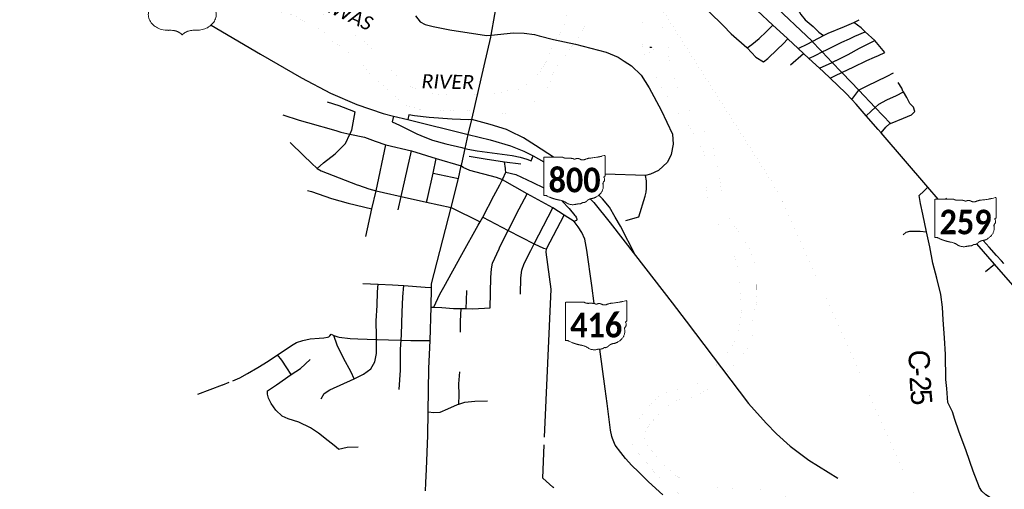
# Model space of a CAD drawing. Header units: feet. Extents: x 2045852 to 2423567, y 671180 to 1091522.
# Tile 69 of 101: x 2254700 to 2268686, y 899903 to 906577. Entities that reach past the tile are written whole.
import ezdxf
from ezdxf.enums import TextEntityAlignment as Align

# ---------------------------------------------------------------- set-up
doc = ezdxf.new("R2010")
doc.units = ezdxf.units.FT
doc.header["$MEASUREMENT"] = 0
doc.linetypes.add('rr2', pattern=[0])
doc.linetypes.add('stream', pattern=[1.4, 0.7, -0.1, 0.1, -0.1, 0.1, -0.1, 0.1, -0.1])
for name, color, linetype in [('GM_X_City_Street', 7, 'Continuous'), ('GM_X_County_Road', 3, 'Continuous'), ('GM_X_County_Road_Text', 3, 'Continuous'), ('GM_X_Interchange_Ramps', 1, 'Continuous'), ('GM_X_Major_River', 5, 'stream'), ('GM_X_Major_River_Text', 5, 'Continuous'), ('GM_X_Rail_Line', 7, 'rr2'), ('GM_X_State_Location', 7, 'Continuous'), ('GM_X_State_Route', 1, 'Continuous'), ('GM_X_State_Shield', 7, 'Continuous'), ('GM_X_US_Route', 1, 'Continuous'), ('GM_X_US_Shield', 7, 'Continuous')]:
    doc.layers.add(name, color=color, linetype=linetype)
doc.styles.add('Slanted-Normal', font='calibrii.ttf', dxfattribs={"height": 0.14})
doc.styles.add('Straight-Normal LS 1.00', font='calibrib.ttf', dxfattribs={"height": 0.14})
doc.styles.add('Style-font30', font='font30.shx')

msp = doc.modelspace()

# ---------------------------------------------------------------- linework, layer by layer
at = {"layer": 'GM_X_City_Street', "flags": 128}
for points in [[(2266077, 906143), (2265958, 906268), (2265955, 906271), (2265386, 906810), (2264963, 907211), (2264710, 907451)], [(2263573, 907052), (2263610, 907022), (2263832, 906899), (2263951, 906837), (2263999, 906823), (2264105, 906791), (2264219, 906785), (2264314, 906777), (2264382, 906761), (2264483, 906697), (2264496, 906689), (2264691, 906493), (2264806, 906378), (2265027, 906180), (2265032, 906175), (2265158, 906045), (2265266, 905977)], [(2265650, 906938), (2265717, 906791), (2265794, 906652), (2265856, 906573), (2265972, 906478), (2266050, 906399), (2266118, 906351)], [(2260323, 906634), (2260391, 906545), (2260458, 906508), (2260575, 906479), (2260812, 906432), (2261329, 906352), (2261397, 906355)], [(2265757, 906169), (2265897, 906236), (2265958, 906268), (2266058, 906320), (2266118, 906351), (2266183, 906384), (2266417, 906480), (2266550, 906537), (2266624, 906573)], [(2265032, 906175), (2265098, 906224), (2265206, 906312), (2265304, 906405), (2265399, 906500)], [(2266989, 906112), (2266944, 906167), (2266848, 906279), (2266710, 906406), (2266652, 906459), (2266550, 906537)], [(2261397, 906355), (2261716, 906391), (2261864, 906385), (2262015, 906365), (2262078, 906349)], [(2262078, 906349), (2262284, 906297), (2262593, 906229), (2263029, 906116), (2263201, 906044), (2263286, 905988)], [(2265266, 905977), (2265325, 906025), (2265462, 906152), (2265543, 906236), (2265611, 906304)], [(2265910, 906027), (2266009, 906074), (2266100, 906119), (2266170, 906154), (2266378, 906259), (2266485, 906306)], [(2266485, 906306), (2266486, 906307), (2266563, 906341), (2266710, 906406)], [(2266371, 905835), (2266242, 905971), (2266100, 906119), (2266077, 906143)], [(2266295, 905997), (2266297, 905998), (2266469, 906084), (2266630, 906172), (2266848, 906279)], [(2265650, 905934), (2265834, 906098)], [(2266211, 905744), (2266288, 905786), (2266378, 905828), (2266388, 905832), (2266538, 905904), (2266733, 905996), (2266844, 906043), (2266898, 906068), (2266989, 906112)], [(2263286, 905988), (2263390, 905919), (2263528, 905787), (2263642, 905610), (2263810, 905289), (2263971, 904949), (2263984, 904808), (2263954, 904660), (2263901, 904551), (2263773, 904433), (2263661, 904381), (2263588, 904365), (2263016, 904384)], [(2266062, 905886), (2266242, 905971), (2266256, 905977), (2266295, 905997)], [(2267069, 905103), (2266854, 905329), (2266620, 905574), (2266386, 905819), (2266378, 905828), (2266371, 905835)], [(2266518, 905444), (2266563, 905502), (2266620, 905574), (2266626, 905581), (2266737, 905636), (2267022, 905774), (2267110, 905822)], [(2267417, 905271), (2267397, 905332), (2267346, 905387), (2267300, 905472), (2267252, 905553), (2267246, 905563), (2267229, 905605), (2267179, 905686)], [(2266724, 905212), (2266797, 905277), (2266854, 905329), (2266903, 905375), (2267016, 905438), (2267153, 905501), (2267252, 905553)], [(2259067, 905408), (2259232, 905359)], [(2259232, 905359), (2259234, 905359), (2259444, 905275)], [(2258438, 905227), (2258670, 905150), (2258787, 905117)], [(2259444, 905275), (2259461, 905269), (2259415, 905007), (2259392, 904952)], [(2266935, 904967), (2267003, 905051), (2267062, 905100), (2267069, 905103), (2267254, 905179), (2267366, 905227), (2267417, 905271)], [(2258787, 905117), (2259189, 905001)], [(2258924, 904462), (2259017, 904545), (2259181, 904670), (2259327, 904819), (2259392, 904952)], [(2259189, 905001), (2259263, 904980), (2259392, 904952), (2259599, 904908), (2259749, 904851), (2259899, 904797), (2260266, 904712), (2260616, 904604), (2260972, 904501)], [(2258542, 904832), (2258732, 904647)], [(2259618, 903497), (2259704, 903889), (2259763, 904144), (2259899, 904797)], [(2258732, 904647), (2258846, 904537)], [(2260078, 903876), (2260121, 904065), (2260266, 904712)], [(2260491, 904037), (2260573, 904398), (2260616, 904604)], [(2261084, 904639), (2261314, 904600), (2261588, 904556)], [(2258846, 904537), (2258924, 904462), (2258983, 904430), (2259495, 904230), (2259511, 904224)], [(2260551, 902781), (2260552, 902822), (2260829, 903907), (2260931, 904322), (2260972, 904501)], [(2261588, 904556), (2261819, 904527)], [(2261599, 904460), (2261588, 904556)], [(2260573, 904398), (2260931, 904322)], [(2261561, 904315), (2261605, 904412), (2261600, 904449), (2261599, 904460)], [(2261605, 904412), (2261746, 904377), (2261987, 904265), (2262146, 904189)], [(2263493, 903776), (2263583, 904068), (2263597, 904124), (2263605, 904179), (2263606, 904238), (2263603, 904285), (2263588, 904365)], [(2259511, 904224), (2259658, 904173), (2259763, 904144), (2259866, 904121)], [(2261215, 903657), (2261241, 903704), (2261278, 903773), (2261434, 904076), (2261519, 904228), (2261548, 904287), (2261556, 904302), (2261561, 904315)], [(2267816, 902314), (2267810, 902492), (2267783, 902671), (2267726, 902904), (2267673, 903119), (2267628, 903347), (2267581, 903562), (2267527, 903813), (2267496, 903966), (2267479, 904078), (2267542, 904142), (2267601, 904197)], [(2258788, 904151), (2258847, 904137), (2259128, 904038), (2259366, 903970), (2259704, 903889)], [(2259866, 904121), (2260121, 904065), (2260479, 903985), (2260829, 903907)], [(2261521, 903348), (2261641, 903581), (2261795, 903890), (2261909, 904101)], [(2260479, 903985), (2260491, 904037)], [(2260829, 903907), (2261241, 903704)], [(2261961, 903298), (2262010, 903394), (2262273, 903904)], [(2262400, 904006), (2262406, 904000), (2262504, 903893), (2262587, 903795), (2262596, 903783), (2262603, 903769), (2262608, 903757), (2262612, 903745), (2262613, 903739), (2262613, 903734), (2262611, 903729), (2262608, 903724), (2262597, 903717), (2262577, 903708)], [(2261278, 903773), (2261641, 903581), (2262010, 903394), (2262140, 903330), (2262181, 903320)], [(2262155, 900642), (2262249, 902747), (2262179, 903273), (2262181, 903320), (2262433, 903800)], [(2263308, 903721), (2263493, 903776)], [(2260983, 903240), (2261215, 903657)], [(2267248, 903518), (2267293, 903559), (2267344, 903572), (2267491, 903570), (2267581, 903562)], [(2261382, 902481), (2261394, 902911), (2261401, 903036), (2261416, 903119), (2261509, 903322), (2261521, 903348)], [(2260725, 902776), (2260983, 903240)], [(2261812, 902676), (2261817, 902908), (2261834, 903019), (2261868, 903114), (2261961, 903298)], [(2268418, 902997), (2268545, 903104)], [(2258982, 901187), (2259025, 901264), (2259106, 901319), (2259449, 901475), (2259586, 901539), (2259689, 901615), (2259747, 901716), (2259769, 901833), (2259768, 902033), (2259768, 902075), (2259764, 902298), (2259779, 902515), (2259784, 902709), (2259790, 902819)], [(2259574, 902828), (2259790, 902819), (2259997, 902811), (2260155, 902799), (2260460, 902774), (2260551, 902773)], [(2260090, 901321), (2260110, 901596), (2260109, 901893), (2260117, 902021), (2260122, 902105), (2260135, 902422), (2260144, 902637), (2260155, 902799)], [(2260463, 899884), (2260467, 899995), (2260481, 900189), (2260498, 900666), (2260503, 901006), (2260512, 901619), (2260530, 902018), (2260543, 902493), (2260551, 902773), (2260551, 902781)], [(2260581, 902492), (2260670, 902677), (2260725, 902776)], [(2261042, 902472), (2261046, 902587), (2261050, 902727)], [(2260543, 902493), (2260581, 902492), (2260697, 902489), (2260861, 902474), (2260972, 902474), (2261042, 902472), (2261138, 902470), (2261382, 902481)], [(2260963, 902137), (2260964, 902293), (2260972, 902474)], [(2258455, 901877), (2258562, 901948), (2258634, 901989), (2258723, 902020), (2258825, 902042), (2258955, 902049), (2259020, 902055), (2259074, 902065), (2259092, 902072), (2259104, 902083), (2259124, 902107), (2259163, 902088), (2259203, 902073), (2259221, 902068), (2259239, 902065)], [(2259449, 901475), (2259407, 901569), (2259302, 901765), (2259211, 901950), (2259163, 902088)], [(2259239, 902065), (2259239, 902065), (2259396, 902045), (2259503, 902041)], [(2259503, 902041), (2259768, 902033), (2259778, 902032), (2259940, 902027), (2260117, 902021), (2260254, 902016), (2260530, 902018)], [(2257726, 901444), (2257825, 901488), (2257938, 901549), (2258081, 901636), (2258230, 901725), (2258363, 901816), (2258455, 901877)], [(2258556, 901533), (2258494, 901628), (2258422, 901739), (2258363, 901816)], [(2258219, 901301), (2258350, 901387), (2258556, 901533), (2258687, 901621), (2258825, 901748)], [(2260937, 901113), (2260941, 901245), (2260936, 901401), (2260950, 901573)], [(2257229, 901257), (2257405, 901322), (2257579, 901386), (2257584, 901388), (2257677, 901424)], [(2259230, 900473), (2259169, 900525), (2259084, 900593), (2258946, 900699), (2258830, 900778), (2258665, 900857), (2258512, 900907), (2258429, 900944), (2258340, 901028), (2258272, 901121), (2258234, 901198), (2258221, 901254), (2258219, 901301)], [(2260503, 901006), (2260584, 900996), (2260672, 901000), (2260784, 901046), (2260919, 901108), (2260937, 901113), (2261025, 901140), (2261167, 901158), (2261345, 901159)], [(2269904, 899155), (2269806, 899185), (2269707, 899215), (2269582, 899241), (2269381, 899292), (2269168, 899383), (2268677, 899667), (2268542, 899748), (2268424, 899823), (2268368, 899875), (2268334, 899929), (2268245, 900160), (2268146, 900452), (2268041, 900728), (2267983, 900897), (2267951, 901004), (2267882, 901136)], [(2259230, 900473), (2259353, 900502), (2259510, 900508)], [(2262129, 900060), (2262150, 900536)], [(2262289, 899922), (2262273, 899935), (2262129, 900060)]]:
    msp.add_lwpolyline(points, dxfattribs=at)
at = {"layer": 'GM_X_County_Road', "flags": 128}
msp.add_lwpolyline([(2267882, 901136), (2267871, 901336), (2267857, 901462), (2267851, 901819), (2267837, 902056), (2267816, 902314)], dxfattribs=at)
at = {"layer": 'GM_X_Interchange_Ramps', "flags": 128}
for points in [[(2260011, 905206), (2259990, 905126), (2260093, 905077), (2260230, 905011), (2260341, 904957), (2260456, 904906), (2260562, 904867), (2260752, 904814), (2260980, 904759), (2261026, 904747)], [(2261123, 905157), (2261080, 905153), (2260845, 905164), (2260515, 905188), (2260310, 905209), (2260229, 905223), (2260213, 905157)], [(2261026, 904747), (2261067, 904738), (2261198, 904713), (2261412, 904686), (2261697, 904647), (2261807, 904624), (2261905, 904594), (2261965, 904573), (2261994, 904642)]]:
    msp.add_lwpolyline(points, dxfattribs=at)
at = {"layer": 'GM_X_Major_River'}
msp.add_line((2263684, 906178), (2263649, 906183), dxfattribs=at)
at = {"layer": 'GM_X_Major_River', "ltscale": 0.333, "const_width": 0.18, "flags": 128}
for points in [[(2272530, 892125), (2272493, 892189), (2272477, 892251), (2272437, 892318), (2272382, 892380), (2272336, 892444), (2272259, 892571), (2272227, 892637), (2272198, 892703), (2272153, 892851), (2272137, 892925), (2272127, 892977), (2272112, 893046), (2272094, 893112), (2272077, 893180), (2272071, 893250), (2272060, 893304), (2272050, 893372), (2272035, 893440), (2272015, 893512), (2272016, 893578), (2272006, 893646), (2271982, 893710), (2271943, 893780), (2271921, 893849), (2271908, 893911), (2271894, 893981), (2271875, 894045), (2271859, 894111), (2271833, 894175), (2271798, 894245), (2271768, 894310), (2271723, 894376), (2271683, 894430), (2271625, 894497), (2271580, 894563), (2271528, 894629), (2271489, 894688), (2271429, 894748), (2271375, 894804), (2271308, 894865), (2271236, 894909), (2271170, 894926), (2271102, 894954), (2271036, 894989), (2270972, 895031), (2270957, 895093), (2270955, 895157), (2270936, 895223), (2270902, 895294), (2270854, 895360), (2270789, 895418), (2270727, 895447), (2270659, 895493), (2270591, 895552), (2270541, 895588), (2270470, 895641), (2270406, 895679), (2270352, 895714), (2270288, 895748), (2270216, 895773), (2270142, 895793), (2270088, 895804), (2270024, 895834), (2269955, 895864), (2269883, 895891), (2269817, 895918), (2269749, 895964), (2269683, 895992), (2269611, 896029), (2269547, 896061), (2269497, 896090), (2269432, 896120), (2269300, 896179), (2269236, 896216), (2269180, 896250), (2269118, 896281), (2269066, 896311), (2269005, 896355), (2268951, 896388), (2268887, 896432), (2268819, 896493), (2268764, 896567), (2268716, 896631), (2268660, 896692), (2268601, 896758), (2268537, 896819), (2268483, 896879), (2268442, 896939), (2268420, 896946), (2268360, 897002), (2268296, 897052), (2268227, 897095), (2268161, 897153), (2268105, 897218), (2268038, 897280), (2267968, 897333), (2267904, 897389), (2267840, 897440), (2267783, 897496), (2267727, 897562), (2267674, 897631), (2267630, 897699), (2267588, 897765), (2267537, 897834), (2267432, 897965), (2267398, 898017), (2267346, 898083), (2267279, 898142), (2267245, 898206), (2267215, 898270), (2267180, 898330), (2267142, 898399), (2267099, 898467), (2267071, 898537), (2267012, 898653), (2266974, 898718), (2266919, 898786), (2266855, 898839), (2266811, 898899), (2266758, 898961), (2266690, 898990), (2266620, 899034), (2266558, 899089), (2266499, 899145), (2266447, 899188), (2266381, 899246), (2266248, 899361), (2266186, 899417), (2266120, 899466), (2266053, 899534), (2265991, 899591), (2265927, 899637), (2265860, 899682), (2265796, 899734), (2265726, 899791), (2265662, 899815), (2265588, 899802), (2265448, 899777), (2265375, 899775), (2265321, 899791), (2265270, 899852), (2265218, 899906), (2265150, 899919), (2265076, 899927), (2265008, 899926), (2264876, 899917), (2264804, 899921), (2264723, 899922), (2264653, 899922), (2264601, 899925), (2264533, 899929), (2264467, 899940), (2264397, 899950), (2264343, 899952), (2264283, 899965), (2264217, 899989), (2264165, 900006), (2264101, 900044), (2264037, 900087), (2263966, 900141), (2263900, 900204), (2263831, 900276), (2263773, 900330), (2263717, 900391), (2263672, 900459), (2263618, 900523), (2263606, 900530), (2263568, 900594), (2263575, 900666), (2263595, 900732), (2263632, 900805), (2263689, 900877), (2263757, 900942), (2263818, 901010), (2263878, 901070), (2263939, 901123), (2264005, 901153), (2264073, 901174), (2264146, 901188), (2264210, 901195), (2264266, 901221), (2264336, 901248), (2264397, 901292), (2264471, 901319), (2264532, 901359), (2264596, 901422), (2264661, 901486), (2264721, 901536), (2264778, 901599), (2264838, 901661), (2264895, 901728), (2264931, 901800), (2264996, 901854), (2265055, 901917), (2265087, 901985), (2265102, 902057), (2265108, 902117), (2265112, 902169), (2265111, 902233), (2265113, 902297), (2265120, 902363), (2265137, 902445), (2265157, 902512), (2265167, 902562), (2265172, 902614), (2265170, 902680), (2265171, 902746), (2265171, 902814), (2265164, 902872), (2265162, 902950), (2265165, 903000), (2265153, 903068), (2265136, 903128), (2265118, 903189), (2265094, 903257), (2265063, 903319), (2265027, 903381), (2264982, 903452), (2264944, 903520), (2264905, 903584), (2264851, 903646), (2264805, 903707), (2264766, 903777), (2264732, 903845), (2264711, 903907), (2264693, 903970), (2264677, 904034), (2264666, 904110), (2264664, 904162), (2264657, 904226), (2264643, 904302), (2264636, 904356), (2264613, 904488), (2264599, 904542), (2264587, 904602), (2264564, 904668), (2264552, 904740), (2264539, 904809), (2264515, 904875), (2264470, 904939), (2264418, 905005), (2264365, 905078), (2264323, 905144), (2264269, 905216), (2264226, 905277), (2264180, 905341), (2264139, 905411), (2264103, 905482), (2264070, 905552), (2264040, 905616), (2264018, 905684), (2263999, 905750), (2263969, 905828), (2263946, 905891), (2263928, 905961), (2263923, 906031), (2263917, 906101), (2263918, 906165), (2263912, 906235), (2263897, 906289), (2263873, 906353), (2263848, 906421), (2263826, 906493), (2263786, 906556), (2263737, 906620), (2263701, 906680), (2263660, 906747), (2263616, 906821), (2263559, 906887), (2263497, 906932), (2263429, 906972), (2263363, 907021), (2263313, 907057), (2263241, 907087), (2263169, 907108), (2263105, 907110), (2263043, 907125), (2262981, 907109), (2262919, 907068), (2262852, 907016), (2262788, 906953), (2262721, 906891), (2262659, 906832), (2262598, 906766), (2262483, 906669), (2262455, 906619), (2262448, 906553), (2262434, 906503), (2262411, 906441), (2262379, 906380), (2262332, 906316), (2262292, 906250), (2262261, 906186), (2262241, 906131), (2262220, 906061), (2262190, 905991), (2262153, 905929), (2262105, 905862), (2262056, 905792), (2262006, 905742), (2261941, 905677), (2261873, 905635), (2261806, 905600), (2261738, 905572), (2261672, 905571), (2261604, 905563), (2261543, 905542), (2261469, 905528), (2261399, 905517), (2261333, 905515), (2261261, 905518), (2261196, 905512), (2261126, 905507), (2260998, 905507), (2260938, 905514), (2260868, 905522), (2260806, 905519), (2260750, 905513), (2260678, 905508), (2260610, 905520), (2260542, 905539), (2260468, 905555), (2260336, 905594), (2260270, 905619), (2260218, 905643), (2260164, 905685), (2260096, 905752), (2260045, 905794), (2259979, 905853), (2259917, 905911), (2259854, 905976), (2259790, 906034), (2259742, 906102), (2259691, 906165), (2259623, 906239), (2259548, 906298), (2259480, 906344), (2259410, 906393), (2259342, 906439), (2259278, 906478), (2259207, 906526), (2259155, 906565), (2259091, 906597), (2259029, 906644), (2258957, 906690), (2258928, 906712), (2258868, 906737), (2258800, 906773), (2258728, 906808), (2258664, 906834), (2258598, 906863), (2258526, 906885), (2258476, 906902), (2258412, 906934), (2258348, 906949), (2258276, 906963), (2258206, 906978), (2258152, 906982), (2258084, 906984), (2258018, 906995), (2257956, 907021), (2257897, 907054)], [(2258252, 906699), (2258252, 906707), (2258324, 906695), (2258394, 906680), (2258469, 906678), (2258531, 906661), (2258584, 906643), (2258654, 906602), (2258720, 906564), (2258786, 906539), (2258848, 906509), (2258916, 906472), (2258978, 906432), (2259047, 906389), (2259099, 906323), (2259153, 906261), (2259220, 906218), (2259284, 906174), (2259358, 906129), (2259426, 906077), (2259479, 906032), (2259541, 905972), (2259595, 905914), (2259646, 905849), (2259700, 905787), (2259762, 905728), (2259827, 905680), (2259891, 905621), (2259951, 905565), (2260016, 905505), (2260080, 905448), (2260136, 905398), (2260200, 905359), (2260262, 905333), (2260334, 905318), (2260398, 905296), (2260450, 905291), (2260516, 905283), (2260568, 905285), (2260622, 905286), (2260694, 905280), (2260746, 905283), (2260824, 905287), (2260876, 905280), (2260928, 905274), (2261004, 905279), (2261077, 905283), (2261149, 905272), (2261219, 905270), (2261271, 905264), (2261341, 905253), (2261415, 905250), (2261531, 905250), (2261593, 905247), (2261658, 905279), (2261726, 905310), (2261794, 905332), (2261860, 905351), (2261927, 905365), (2261999, 905402), (2262060, 905458), (2262132, 905517), (2262175, 905579), (2262213, 905645), (2262244, 905713), (2262262, 905778), (2262291, 905846), (2262333, 905912), (2262378, 905976), (2262426, 906041), (2262471, 906105), (2262518, 906169), (2262576, 906246), (2262627, 906314), (2262665, 906376), (2262700, 906429), (2262742, 906499), (2262781, 906567), (2262803, 906617), (2262842, 906684), (2262892, 906750), (2262931, 906814), (2262987, 906863), (2263050, 906905), (2263122, 906926), (2263194, 906930), (2263266, 906911), (2263330, 906887), (2263392, 906850), (2263456, 906790), (2263491, 906720), (2263509, 906656), (2263532, 906591), (2263546, 906517), (2263543, 906451), (2263533, 906391), (2263528, 906322), (2263536, 906263), (2263553, 906195), (2263567, 906135), (2263585, 906069)], [(2263649, 906183), (2263643, 906111), (2263687, 906046), (2263718, 905982), (2263774, 905968), (2263767, 906038), (2263735, 906108), (2263684, 906178)], [(2263585, 906069), (2263616, 906007), (2263652, 905937), (2263689, 905860), (2263721, 905796), (2263750, 905744), (2263786, 905680), (2263816, 905624), (2263851, 905557), (2263903, 905489), (2263944, 905421), (2263988, 905356), (2264042, 905282), (2264085, 905214), (2264129, 905153), (2264182, 905091), (2264230, 905029), (2264272, 904962), (2264317, 904882), (2264347, 904812), (2264392, 904742), (2264418, 904675), (2264431, 904601), (2264441, 904545), (2264450, 904477), (2264450, 904427), (2264455, 904355), (2264455, 904305), (2264453, 904237), (2264450, 904163), (2264456, 904095), (2264471, 904031), (2264495, 903963), (2264518, 903899), (2264540, 903847), (2264571, 903790), (2264609, 903710), (2264633, 903658), (2264666, 903588), (2264698, 903526), (2264735, 903467), (2264775, 903401), (2264810, 903331), (2264836, 903253), (2264854, 903202), (2264879, 903134), (2264891, 903078), (2264900, 903026), (2264912, 902958), (2264918, 902900), (2264925, 902840), (2264933, 902770), (2264938, 902706), (2264942, 902640), (2264945, 902580), (2264951, 902502), (2264954, 902424), (2264946, 902350), (2264933, 902296), (2264921, 902246), (2264910, 902184), (2264896, 902120), (2264881, 902058), (2264849, 901989), (2264814, 901927), (2264770, 901867), (2264705, 901806), (2264637, 901736), (2264598, 901674), (2264545, 901599), (2264485, 901529), (2264420, 901474), (2264358, 901426), (2264297, 901387), (2264229, 901369), (2264149, 901350), (2264081, 901336), (2264010, 901315), (2263944, 901291), (2263890, 901275), (2263828, 901256), (2263775, 901228), (2263713, 901159), (2263646, 901095), (2263604, 901044), (2263559, 900982), (2263515, 900918), (2263460, 900851), (2263421, 900775), (2263397, 900725), (2263373, 900659), (2263388, 900591), (2263416, 900525), (2263463, 900455), (2263513, 900388), (2263568, 900322), (2263634, 900253), (2263684, 900185), (2263737, 900119), (2263801, 900060), (2263863, 900000)], [(2263863, 900000), (2263926, 899955), (2263990, 899903), (2264060, 899846), (2264128, 899796), (2264195, 899748), (2264247, 899703), (2264315, 899623), (2264354, 899560), (2264384, 899508), (2264439, 899438), (2264489, 899397), (2264543, 899337), (2264652, 899224)]]:
    msp.add_lwpolyline(points, dxfattribs=at)
at = {"layer": 'GM_X_Rail_Line', "ltscale": 0.125, "const_width": 0.18, "flags": 128}
msp.add_lwpolyline([(2286922, 873651), (2286810, 874409), (2286760, 874739), (2286772, 875005), (2286827, 875225), (2286870, 875418), (2286994, 875634), (2287185, 875840), (2287485, 876116), (2287680, 876312), (2287831, 876518), (2287934, 876759), (2288015, 876934), (2288087, 877155), (2288137, 877569), (2288226, 878062), (2288226, 878363), (2288189, 878740), (2288150, 878939), (2288089, 879088), (2287922, 879417), (2285880, 882689), (2284823, 884390), (2283711, 886151), (2283533, 886432), (2283353, 886628), (2283150, 886786), (2282871, 886951), (2282477, 887094), (2280872, 887554), (2280395, 887702), (2280076, 887841), (2277173, 889421), (2275752, 890198), (2275155, 890529), (2274806, 890759), (2274453, 891022), (2274167, 891265), (2273750, 891655), (2273539, 891892), (2273373, 892125), (2273238, 892340), (2271949, 894715), (2271744, 895021), (2271537, 895240), (2271322, 895439), (2271012, 895665), (2270227, 896127), (2269506, 896550), (2269138, 896798), (2268897, 896998), (2268745, 897157), (2268593, 897343), (2268453, 897544), (2268295, 897847), (2267561, 899487), (2265533, 903994), (2265384, 904272), (2263759, 906827), (2263533, 907036), (2263309, 907154), (2263087, 907208), (2262908, 907212), (2262708, 907183), (2262544, 907144), (2262352, 907074), (2262193, 907035), (2262022, 907009), (2261918, 906999), (2261804, 907005), (2261521, 907050), (2260843, 907182), (2260572, 907233), (2260038, 907330), (2259735, 907412), (2259185, 907600), (2257955, 908004), (2257727, 908097), (2257551, 908199), (2257387, 908323), (2257197, 908538), (2254983, 911400), (2254819, 911648), (2254550, 912242), (2253392, 915134), (2253253, 915504), (2253149, 915711), (2253000, 915874), (2251960, 916769), (2251737, 916980), (2251596, 917131), (2251521, 917251), (2251435, 917404), (2251347, 917582), (2251183, 917959)], dxfattribs=at)
at = {"layer": 'GM_X_State_Route', "flags": 128}
for points in [[(2261391, 906329), (2261397, 906355), (2261501, 906947)], [(2266893, 905016), (2266724, 905212), (2266582, 905377), (2266518, 905444), (2266433, 905532), (2266211, 905744), (2266117, 905834), (2266062, 905886), (2265910, 906027), (2265834, 906098), (2265757, 906169), (2265611, 906304), (2265600, 906315), (2265399, 906500), (2265176, 906706)], [(2261298, 905921), (2261391, 906329)], [(2261123, 905157), (2261298, 905921)], [(2261070, 904947), (2261123, 905157)], [(2261661, 904992), (2261615, 905015), (2261382, 905089), (2261123, 905157)], [(2260979, 904529), (2261026, 904747), (2261070, 904947)], [(2262287, 904624), (2262285, 904625), (2262027, 904791), (2261856, 904899), (2261661, 904992)], [(2267747, 904027), (2267601, 904197), (2266935, 904967), (2266893, 905016), (2266893, 905016)], [(2262273, 903904), (2261909, 904101), (2261556, 904302), (2261550, 904306), (2261473, 904336), (2261092, 904436), (2260998, 904475), (2260972, 904501), (2260979, 904529)], [(2263158, 903773), (2263076, 903913), (2262980, 904029), (2262924, 904089)], [(2267869, 904027), (2267856, 904042), (2267855, 904043)], [(2262825, 902800), (2262758, 903304), (2262726, 903458), (2262685, 903553), (2262633, 903633), (2262577, 903708), (2262433, 903800), (2262273, 903904)], [(2263447, 903226), (2263235, 903642), (2263158, 903773)], [(2269201, 902356), (2268873, 902728), (2268774, 902840), (2268545, 903104), (2268296, 903392)], [(2268472, 903344), (2268387, 903441)], [(2268575, 903228), (2268472, 903344), (2268472, 903344)], [(2268679, 903110), (2268678, 903110), (2268644, 903150), (2268575, 903228), (2268575, 903228)], [(2262859, 902544), (2262825, 902800)], [(2263016, 901333), (2262943, 901896)], [(2263043, 901123), (2263016, 901333)], [(2263112, 900653), (2263092, 900743), (2263043, 901123)], [(2263488, 900152), (2263396, 900241), (2263306, 900340), (2263240, 900426), (2263161, 900532), (2263119, 900624), (2263112, 900653)], [(2263834, 899826), (2263634, 900010), (2263488, 900152)]]:
    msp.add_lwpolyline(points, dxfattribs=at)
at = {"layer": 'GM_X_State_Shield', "color": 7, "linetype": 'Continuous', "lineweight": 13}
for points in [[(2263016, 904361), (2263016, 904499), (2263016, 904637), (2263016, 904637), (2263016, 904637), (2263018, 904647), (2263005, 904646), (2262905, 904619), (2262800, 904610), (2262762, 904606), (2262729, 904590), (2262691, 904576), (2262658, 904596), (2262628, 904613), (2262595, 904599), (2262575, 904590), (2262561, 904604), (2262517, 904610), (2262472, 904607), (2262437, 904607), (2262410, 904624), (2262410, 904624), (2262410, 904624), (2262282, 904624), (2262155, 904624), (2262155, 904624), (2262155, 904624), (2262145, 904623), (2262146, 904615), (2262146, 904615), (2262146, 904615), (2262146, 904351), (2262146, 904087), (2262146, 904087), (2262146, 904087), (2262145, 904079), (2262154, 904077), (2262163, 904077), (2262172, 904078), (2262189, 904079), (2262198, 904067), (2262283, 904028), (2262379, 904011), (2262431, 904001), (2262470, 903972), (2262524, 903936), (2262591, 903952), (2262614, 903959), (2262638, 903958), (2262669, 903957), (2262690, 903974), (2262700, 903982), (2262712, 903977), (2262739, 903982), (2262755, 904000), (2262789, 904036), (2262846, 904039), (2263015, 904095), (2262986, 904239), (2262982, 904263), (2263003, 904281), (2263016, 904308), (2263001, 904334), (2262992, 904347), (2263009, 904352), (2263017, 904354), (2263016, 904361), (2263016, 904361), (2263016, 904361), (2263016, 904361), (2263016, 904361)], [(2268570, 903764), (2268570, 903902), (2268570, 904040), (2268570, 904040), (2268570, 904040), (2268572, 904051), (2268559, 904049), (2268459, 904022), (2268354, 904013), (2268316, 904009), (2268283, 903994), (2268245, 903980), (2268212, 903999), (2268181, 904016), (2268149, 904002), (2268129, 903994), (2268114, 904008), (2268070, 904014), (2268026, 904010), (2267991, 904010), (2267963, 904027), (2267963, 904027), (2267963, 904027), (2267836, 904027), (2267709, 904027), (2267709, 904027), (2267709, 904027), (2267699, 904026), (2267700, 904018), (2267700, 904018), (2267700, 904018), (2267700, 903754), (2267700, 903490), (2267700, 903490), (2267700, 903490), (2267699, 903482), (2267708, 903481), (2267717, 903480), (2267726, 903482), (2267743, 903483), (2267752, 903471), (2267837, 903432), (2267933, 903414), (2267985, 903404), (2268024, 903375), (2268078, 903340), (2268145, 903355), (2268168, 903362), (2268192, 903361), (2268223, 903360), (2268244, 903378), (2268254, 903385), (2268266, 903381), (2268292, 903385), (2268309, 903403), (2268343, 903439), (2268399, 903442), (2268568, 903498), (2268540, 903642), (2268536, 903666), (2268557, 903684), (2268569, 903711), (2268555, 903738), (2268545, 903751), (2268563, 903755), (2268571, 903757), (2268570, 903764), (2268570, 903764), (2268570, 903764), (2268570, 903764), (2268570, 903764)], [(2263323, 902299), (2263323, 902437), (2263323, 902576), (2263323, 902576), (2263323, 902576), (2263325, 902586), (2263312, 902584), (2263212, 902557), (2263107, 902548), (2263069, 902544), (2263036, 902529), (2262998, 902515), (2262965, 902534), (2262935, 902552), (2262902, 902537), (2262882, 902529), (2262868, 902543), (2262824, 902549), (2262779, 902546), (2262744, 902545), (2262717, 902562), (2262717, 902562), (2262717, 902562), (2262589, 902562), (2262462, 902562), (2262462, 902562), (2262462, 902562), (2262452, 902561), (2262453, 902553), (2262453, 902553), (2262453, 902553), (2262453, 902289), (2262453, 902025), (2262453, 902025), (2262453, 902025), (2262452, 902018), (2262461, 902016), (2262470, 902016), (2262479, 902017), (2262496, 902018), (2262505, 902006), (2262590, 901967), (2262686, 901949), (2262738, 901939), (2262777, 901910), (2262831, 901875), (2262898, 901890), (2262921, 901898), (2262945, 901896), (2262976, 901896), (2262997, 901913), (2263007, 901920), (2263019, 901916), (2263046, 901921), (2263062, 901938), (2263096, 901974), (2263153, 901978), (2263321, 902033), (2263293, 902177), (2263289, 902202), (2263310, 902219), (2263323, 902246), (2263308, 902273), (2263299, 902286), (2263316, 902290), (2263324, 902293), (2263323, 902299), (2263323, 902299), (2263323, 902299), (2263323, 902299), (2263323, 902299)]]:
    msp.add_rational_spline(points, [1, 1, 1, 1, 1, 0.602679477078, 1, 0.993510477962, 1, 0.97918266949, 1, 0.861753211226, 1, 0.844914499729, 1, 0.780919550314, 1, 0.992003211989, 1, 0.94119849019, 1, 1, 1, 1, 1, 1, 1, 0.707106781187, 1, 1, 1, 1, 1, 1, 1, 0.729277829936, 1, 0.993307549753, 1, 0.85024490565, 1, 0.989290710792, 1, 0.968903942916, 1, 0.884615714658, 1, 0.975313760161, 1, 0.917850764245, 1, 0.834383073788, 1, 0.938481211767, 1, 0.912928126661, 1, 0.784359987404, 1, 0.905853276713, 1, 0.928432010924, 1, 0.626651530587, 1, 0.776429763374, 1, 1, 1, 1, 1], degree=2, knots=[0, 0, 0, 0.028571, 0.028571, 0.057143, 0.057143, 0.085714, 0.085714, 0.114286, 0.114286, 0.142857, 0.142857, 0.171429, 0.171429, 0.2, 0.2, 0.228571, 0.228571, 0.257143, 0.257143, 0.285714, 0.285714, 0.314286, 0.314286, 0.342857, 0.342857, 0.371429, 0.371429, 0.4, 0.4, 0.428571, 0.428571, 0.457143, 0.457143, 0.485714, 0.485714, 0.514286, 0.514286, 0.542857, 0.542857, 0.571429, 0.571429, 0.6, 0.6, 0.628571, 0.628571, 0.657143, 0.657143, 0.685714, 0.685714, 0.714286, 0.714286, 0.742857, 0.742857, 0.771429, 0.771429, 0.8, 0.8, 0.828571, 0.828571, 0.857143, 0.857143, 0.885714, 0.885714, 0.914286, 0.914286, 0.942857, 0.942857, 0.971429, 0.971429, 1, 1, 1], dxfattribs=at)
at = {"layer": 'GM_X_US_Route', "flags": 128}
for points in [[(2257418, 906499), (2258120, 906087), (2258704, 905749), (2259117, 905533), (2259488, 905371), (2259862, 905242), (2260011, 905206), (2260213, 905157), (2261070, 904947)], [(2261070, 904947), (2261228, 904909)], [(2261228, 904909), (2261385, 904871), (2261674, 904783), (2261860, 904707), (2261994, 904642), (2262146, 904558)], [(2262805, 904031), (2262858, 903979), (2263087, 903692), (2263447, 903226), (2263966, 902553)], [(2263966, 902553), (2264167, 902292), (2265051, 901125), (2265302, 900841), (2265450, 900690), (2265646, 900515), (2265718, 900461)], [(2265718, 900461), (2265909, 900316), (2266320, 900062)]]:
    msp.add_lwpolyline(points, dxfattribs=at)
at = {"layer": 'GM_X_US_Shield', "color": 7, "linetype": 'Continuous', "lineweight": 13}
msp.add_rational_spline([(2256730, 907128), (2256630, 907048), (2256531, 906969), (2256624, 906862), (2256554, 906745), (2256365, 906422), (2256810, 906426), (2256830, 906426), (2256850, 906426), (2256949, 906426), (2257009, 906362), (2257069, 906426), (2257169, 906426), (2257189, 906426), (2257209, 906426), (2257654, 906422), (2257464, 906745), (2257394, 906862), (2257488, 906969), (2257388, 907048), (2257288, 907128), (2257149, 907019), (2257009, 907128), (2256870, 907019), (2256730, 907128)], [1, 1, 1, 0.864038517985, 1, 0.531351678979, 1, 1, 1, 0.894427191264, 1, 0.894427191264, 1, 1, 1, 0.531351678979, 1, 0.864038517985, 1, 1, 1, 0.714142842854, 1, 0.714142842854, 1], degree=2, knots=[0, 0, 0, 0.083333, 0.083333, 0.166667, 0.166667, 0.25, 0.25, 0.333333, 0.333333, 0.416667, 0.416667, 0.5, 0.5, 0.583333, 0.583333, 0.666667, 0.666667, 0.75, 0.75, 0.833333, 0.833333, 0.916667, 0.916667, 1, 1, 1], dxfattribs=at)

# ---------------------------------------------------------------- texts
at = {"layer": 'GM_X_County_Road_Text', "style": 'Style-font30'}
for s, rotation, p in [('C', 271.8308, (2267324, 901882)), ('-', 272.5257, (2267332, 901632)), ('2', 273.6811, (2267338, 901502)), ('5', 275.271, (2267350, 901309))]:
    msp.add_text(s, height=300, rotation=rotation, dxfattribs=at).set_placement(p)
at = {"layer": 'GM_X_State_Location', "style": 'Style-font30'}
msp.add_text('416', height=0.0000833, rotation=0, dxfattribs=at).set_placement((2262525, 902181))
at = {"layer": 'GM_X_State_Shield', "color": 7, "linetype": 'Continuous', "lineweight": 13, "style": 'Straight-Normal LS 1.00', "width": 0.9}
for tag, p in [('800', (2262582, 904124)), ('259', (2268136, 903527)), ('416', (2262889, 902062))]:
    msp.add_attdef(tag, text='151', height=350, dxfattribs=at).set_placement(p, align=Align.CENTER)

# ---------------------------------------------------------------- next in the draw order: texts
at = {"layer": 'GM_X_Major_River_Text', "char_height": 200, "attachment_point": 1, "style": 'Slanted-Normal', "bg_fill": 3, "box_fill_scale": 1, "bg_fill_color": 256, "bg_fill_transparency": 0}
for s, insert, width, rotation in [('TUSCARAWAS', (2258120, 907349), 1683.14, 335.0529), ('RIVER', (2260410, 905803), 665.76, 358.8882)]:
    msp.add_mtext(s, dxfattribs=dict(at, insert=insert, width=width, rotation=rotation))

doc.saveas('drawing.dxf')
